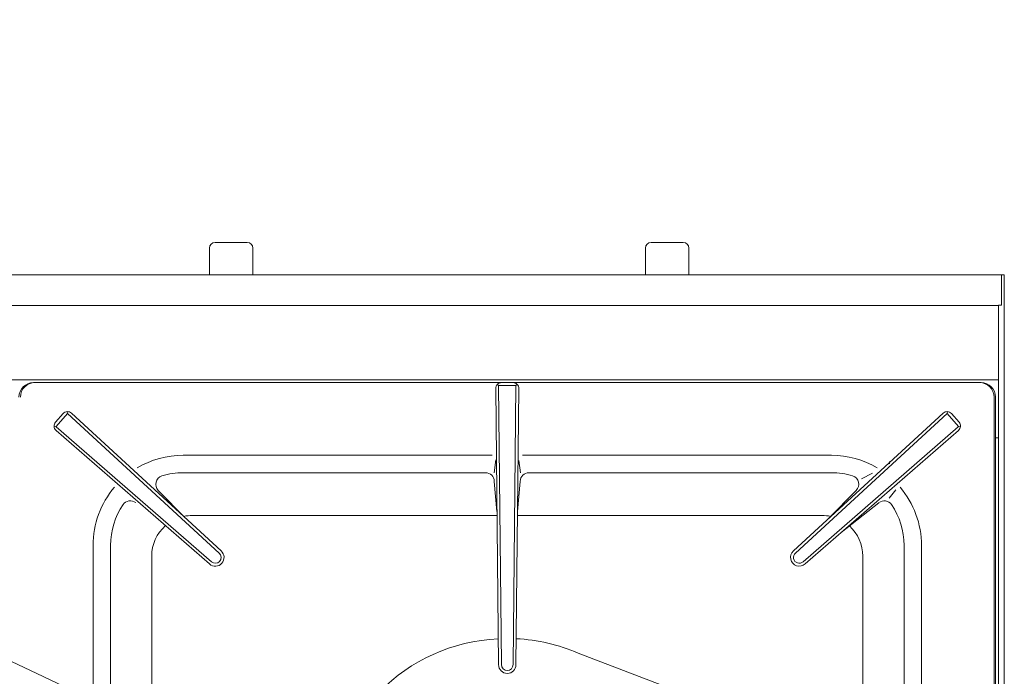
# Model space of a CAD drawing. Header units: millimetres. Extents: x -84458 to 77911, y -55868 to -29230.
# Tile 34 of 103: x 67401 to 67435, y -32774 to -32751. Entities that reach past the tile are written whole.
import ezdxf

# ---------------------------------------------------------------- set-up
doc = ezdxf.new("R2010")
doc.units = ezdxf.units.MM
doc.linetypes.add('CENTER', pattern=[50.8, 31.75, -6.35, 6.35, -6.35])
for name, color, linetype in [('BELKA-PRZEDNIA', 7, 'Continuous'), ('BLACHA_TŁOCZONA', 7, 'Continuous'), ('BURTA-BOCZNA-PRAWA', 7, 'Continuous'), ('INSTALACJA_PALNIKÓW', 7, 'Continuous'), ('RUSZT', 7, 'Continuous'), ('TŁO', 9, 'Continuous')]:
    doc.layers.add(name, color=color, linetype=linetype)
doc.layers.add('CIENKA', color=7, linetype='Continuous', lineweight=20)

msp = doc.modelspace()

# ---------------------------------------------------------------- linework, layer by layer
at = {"layer": 'BELKA-PRZEDNIA', "color": 0, "lineweight": 0}
for p, q in [((67365.403, -32760.215), (67435.203, -32760.215)), ((67365.403, -32761.27), (67435.103, -32761.27)), ((67365.503, -32763.816), (67435.103, -32763.816)), ((67435.003, -32765.816), (67435.103, -32765.816))]:
    msp.add_line(p, q, dxfattribs=at)
at = {"layer": 'BLACHA_TŁOCZONA', "color": 0, "lineweight": 0}
for p, q in [((67401.903, -32763.916), (67434.503, -32763.916)), ((67401.903, -32763.916), (67434.503, -32763.916)), ((67435.003, -32764.416), (67435.003, -32793.415)), ((67435.003, -32764.416), (67435.003, -32793.415)), ((67417.85, -32768.484), (67407.371, -32768.484)), ((67429.035, -32768.484), (67418.556, -32768.484)), ((67405.971, -32769.884), (67405.971, -32778.555)), ((67430.435, -32787.947), (67430.435, -32769.884)), ((67426.429, -32775.425), (67420.643, -32773.216))]:
    msp.add_line(p, q, dxfattribs=at)
for centre, radius, start, end in [((67401.903, -32764.416), 0.5, 90, 180), ((67401.903, -32764.416), 0.5, 90, 180), ((67434.503, -32764.416), 0.5, 0, 90), ((67434.503, -32764.416), 0.5, 0, 90), ((67407.371, -32769.884), 1.4, 90, 102.3438), ((67429.035, -32769.884), 1.4, 77.6562, 90), ((67407.371, -32769.884), 1.4, 131.4994, 180), ((67429.035, -32769.884), 1.4, 0, 47.8172), ((67418.203, -32778.915), 6.2, 92.8586, 177.1544), ((67418.203, -32778.915), 6.2, 66.8295, 87.1414)]:
    msp.add_arc(centre, radius, start, end, dxfattribs=at)
at = {"layer": 'BURTA-BOCZNA-PRAWA', "color": 0, "lineweight": 0}
for p, q in [((67435.303, -32760.215), (67435.203, -32760.215)), ((67435.203, -32761.255), (67435.203, -32760.215)), ((67435.303, -32824.215), (67435.303, -32760.215)), ((67435.103, -32771.889), (67435.103, -32761.255)), ((67435.203, -32761.255), (67435.103, -32761.255)), ((67433.303, -32763.816), (67435.103, -32763.816)), ((67435.103, -32823.882), (67435.103, -32771.889))]:
    msp.add_line(p, q, dxfattribs=at)
at = {"layer": 'BURTA-BOCZNA-PRAWA', "color": 0, "linetype": 'CENTER', "lineweight": 0, "ltscale": 0.1}
msp.add_line((67435.016, -32770.715), (67435.003, -32770.715), dxfattribs=at)
at = {"layer": 'CIENKA'}
msp.add_line((67427.745, -32786.059), (67354.39, -32751.437), dxfattribs=at)
at = {"layer": 'INSTALACJA_PALNIKÓW', "color": 0, "linetype": 'Continuous', "lineweight": 0}
for p, q in [((67409.253, -32759.095), (67408.153, -32759.095)), ((67424.253, -32759.095), (67423.153, -32759.095)), ((67407.953, -32759.295), (67407.953, -32760.215)), ((67409.453, -32760.215), (67409.453, -32759.295)), ((67422.953, -32759.295), (67422.953, -32760.215)), ((67424.453, -32760.215), (67424.453, -32759.295))]:
    msp.add_line(p, q, dxfattribs=at)
at = {"layer": 'INSTALACJA_PALNIKÓW', "color": 0, "lineweight": 0}
for p, q in [((67409.253, -32759.095), (67408.153, -32759.095)), ((67424.253, -32759.095), (67423.153, -32759.095)), ((67407.953, -32760.215), (67407.953, -32759.295)), ((67409.453, -32760.215), (67409.453, -32759.295)), ((67422.953, -32760.215), (67422.953, -32759.295)), ((67424.453, -32760.215), (67424.453, -32759.295)), ((67435.303, -32764.715), (67435.303, -32764.715))]:
    msp.add_line(p, q, dxfattribs=at)
at = {"layer": 'INSTALACJA_PALNIKÓW', "color": 0, "linetype": 'Continuous', "lineweight": 0}
for centre, start, end in [((67408.153, -32759.295), 90, 180), ((67409.253, -32759.295), 0, 90), ((67423.153, -32759.295), 90, 180), ((67424.253, -32759.295), 0, 90)]:
    msp.add_arc(centre, 0.2, start, end, dxfattribs=at)
at = {"layer": 'INSTALACJA_PALNIKÓW', "color": 0, "lineweight": 0}
for centre, start, end in [((67408.153, -32759.295), 90, 180), ((67409.253, -32759.295), 0, 90), ((67423.153, -32759.295), 90, 180), ((67424.253, -32759.295), 0, 90)]:
    msp.add_arc(centre, 0.2, start, end, dxfattribs=at)
at = {"layer": 'RUSZT', "color": 0, "lineweight": 0}
for p, q in [((67434.453, -32763.915), (67401.953, -32763.915)), ((67417.903, -32773.617), (67417.805, -32764.119)), ((67417.902, -32764.015), (67417.862, -32763.977)), ((67418.003, -32773.615), (67417.902, -32764.015)), ((67418.502, -32764.015), (67417.902, -32764.015)), ((67418.403, -32773.615), (67418.502, -32764.015)), ((67418.502, -32764.015), (67418.543, -32763.976)), ((67418.503, -32773.617), (67418.601, -32764.119)), ((67434.953, -32778.515), (67434.953, -32764.415)), ((67403.063, -32764.915), (67403.072, -32764.977)), ((67433.343, -32764.915), (67433.334, -32764.977)), ((67402.66, -32765.276), (67402.923, -32764.982)), ((67403.072, -32764.977), (67402.679, -32765.43)), ((67408.291, -32769.78), (67403.072, -32764.977)), ((67408.359, -32769.706), (67403.208, -32764.968)), ((67428.047, -32769.706), (67433.198, -32764.968)), ((67428.115, -32769.78), (67433.334, -32764.977)), ((67433.334, -32764.977), (67433.727, -32765.43)), ((67433.746, -32765.276), (67433.483, -32764.982)), ((67402.61, -32765.422), (67402.686, -32765.437)), ((67407.959, -32770.153), (67402.678, -32765.56)), ((67408.025, -32770.078), (67402.686, -32765.437)), ((67428.381, -32770.078), (67433.72, -32765.437)), ((67428.447, -32770.153), (67433.728, -32765.56)), ((67433.796, -32765.422), (67433.72, -32765.437)), ((67417.679, -32766.415), (67407.053, -32766.415)), ((67417.753, -32767.015), (67417.809, -32766.572)), ((67418.653, -32767.015), (67418.6, -32766.598)), ((67418.728, -32766.415), (67429.353, -32766.415)), ((67417.456, -32767.015), (67407.053, -32767.015)), ((67429.353, -32767.015), (67418.95, -32767.015)), ((67430.393, -32767.231), (67430.77, -32767.025)), ((67407.135, -32768.58), (67406.195, -32767.622)), ((67417.848, -32768.353), (67417.756, -32767.312)), ((67418.65, -32767.312), (67418.559, -32768.353)), ((67429.271, -32768.58), (67430.211, -32767.622)), ((67431.338, -32767.889), (67431.571, -32767.608)), ((67430.987, -32768.045), (67429.695, -32769.068)), ((67403.953, -32769.515), (67403.953, -32778.387)), ((67404.553, -32769.515), (67404.553, -32778.169)), ((67431.853, -32778.169), (67431.853, -32769.515)), ((67432.453, -32769.515), (67432.453, -32778.387))]:
    msp.add_line(p, q, dxfattribs=at)
for centre, radius, start, end in [((67401.953, -32764.415), 0.5, 90, 180), ((67418.005, -32764.117), 0.2, 90, 180.5846), ((67418.401, -32764.117), 0.2, 359.4154, 90), ((67434.453, -32764.415), 0.5, 0, 90), ((67403.072, -32765.115), 0.2, 47.3658, 138.1842), ((67433.334, -32765.115), 0.2, 41.8158, 132.6342), ((67402.81, -32765.409), 0.2, 138.1842, 229.0025), ((67433.596, -32765.409), 0.2, 310.9975, 41.8158), ((67407.053, -32769.515), 3.1, 90, 120.6358), ((67429.353, -32769.515), 3.1, 59.3642, 90), ((67406.409, -32767.412), 0.3, 107.0295, 224.4537), ((67407.053, -32769.515), 2.5, 90, 107.0295), ((67417.456, -32767.315), 0.3, 0.5846, 90), ((67418.95, -32767.315), 0.3, 90, 179.4154), ((67429.353, -32769.515), 2.5, 72.9705, 90), ((67429.997, -32767.412), 0.3, 315.5463, 72.9705), ((67407.053, -32769.515), 3.1, 139.6608, 180), ((67429.353, -32769.515), 3.1, 0, 40.3392), ((67407.053, -32769.515), 2.5, 145.8482, 180), ((67405.232, -32768.28), 0.3, 51.6425, 145.8482), ((67431.174, -32768.28), 0.3, 34.1518, 128.3575), ((67429.353, -32769.515), 2.5, 0, 34.1518), ((67408.158, -32769.929), 0.3, 228.1842, 48.1842), ((67408.158, -32769.929), 0.2, 228.1842, 48.1842), ((67428.248, -32769.929), 0.3, 131.8158, 311.8158), ((67428.248, -32769.929), 0.2, 131.8158, 311.8158), ((67418.203, -32773.615), 0.3, 180, 0), ((67418.203, -32773.615), 0.2, 180, 0)]:
    msp.add_arc(centre, radius, start, end, dxfattribs=at)
at = {"layer": 'TŁO', "color": 0, "lineweight": 0}
for p, q in [((67435.303, -32794.465), (67435.303, -32764.715)), ((67431.353, -32766.715), (67431.353, -32766.635))]:
    msp.add_line(p, q, dxfattribs=at)

doc.saveas('drawing.dxf')
